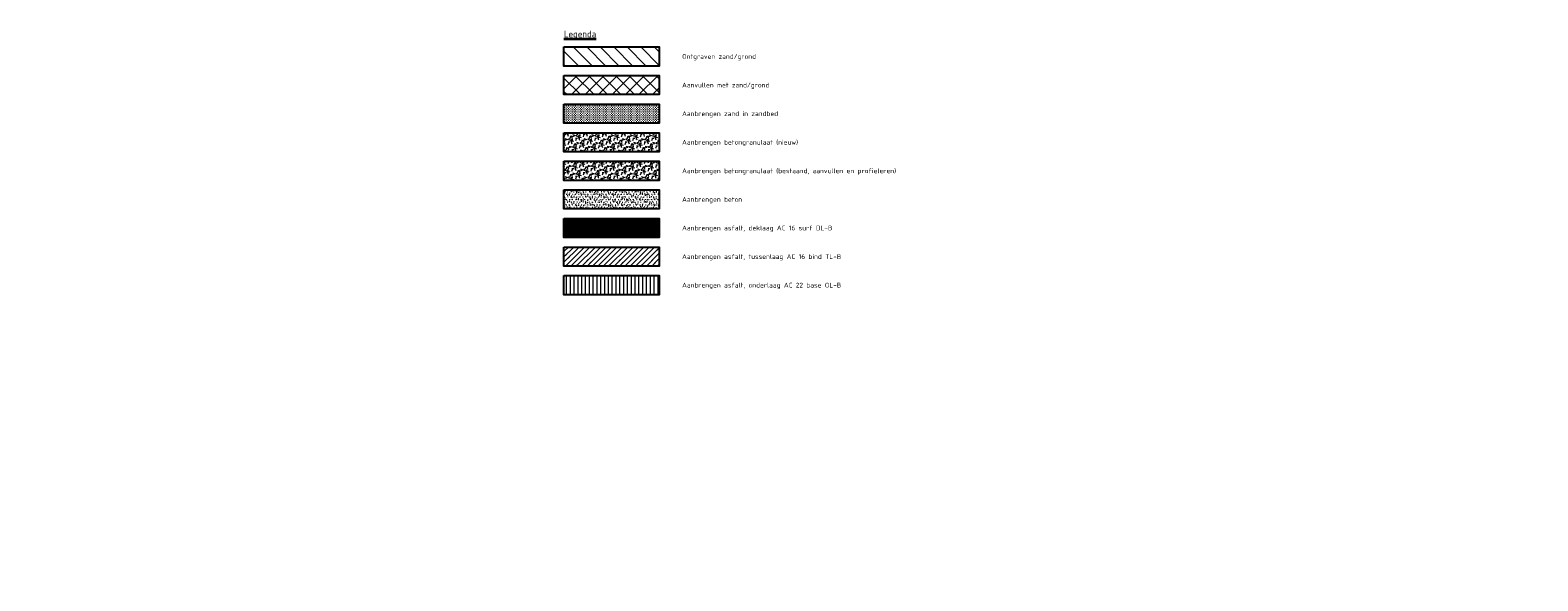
# Model space of a CAD drawing. Header units: metres. Extents: x 2162321 to 2882343, y 1364975 to 1365021.
# Tile 16 of 16: x 2162369 to 2162409, y 1365006 to 1365020. Entities that reach past the tile are written whole.
import ezdxf
from ezdxf import colors
from ezdxf.entities.mleader import LeaderData, LeaderLine
from ezdxf.enums import TextEntityAlignment as Align
from ezdxf.math import Vec2, Vec3

# ---------------------------------------------------------------- set-up
doc = ezdxf.new("R2010")
doc.units = ezdxf.units.M
for name, color, linetype, lineweight in [('B-WE-VH-FUNDERING_GRANULAAT-AD-50', 253, 'Continuous', 18), ('N-WE-GW-GROND_ONTGRAVEN-AD-100', 7, 'Continuous', 18), ('N-WE-GW-GROND_ZAND_CUNETZAND-AD-100', 50, 'Continuous', 18), ('N-WE-VH-FUNDERING_GRANULAAT-AD-50', 7, 'Continuous', 18), ('N-WE-VH-VERHARDING_ASFALT_DEKLAAG-AD-50', 7, 'Continuous', 18), ('N-WE-VH-VERHARDING_ASFALT_ONDERLAAG-AD-50', 7, 'Continuous', 18), ('N-WE-VH-VERHARDING_ASFALT_TUSSENLAAG-AD-50', 7, 'Continuous', 18), ('N-WE-VH-VERHARDING_BETON-AD-100', 7, 'Continuous', 18), ('X-XX-AL-T25', 7, 'Continuous', 25), ('X-XX-AL-T35', 2, 'Continuous', 35)]:
    doc.layers.add(name, color=color, linetype=linetype, lineweight=lineweight)
doc.styles.add('NLCS-ISO-M50-T25', font='NLCS-ISO.ttf', dxfattribs={"height": 0.125})
doc.styles.add('NLCS-ISO-M50-T35', font='NLCS-ISO.ttf', dxfattribs={"height": 0.175})
pattern_1 = [(0, (0.0125, 0.0375), (0.2, 0.1), [0.05, -0.45]), (18.43495, (0.0375, -0.0625), (0.19999998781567, 0.10000023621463), [0.079057, -1.502082]), (71.56505, (0.0125, 0.0375), (0.150000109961, -0.050000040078), [0.079057, -0.079057]), (90, (0.0375, -0.0625), (-0.1, 0.2), [0.05, -0.45]), (108.43495, (0.0625, 0.0375), (-0.10000023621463, 0.19999998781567), [0.079057, -1.502082]), (161.56505, (-0.0375, 0.0125), (0.050000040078, 0.150000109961), [0.079057, -0.079057]), (180, (-0.0125, -0.0375), (-0.2, -0.1), [0.05, -0.45]), (198.43495, (-0.0375, 0.0625), (-0.19999998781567, -0.10000023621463), [0.079057, -1.502082]), (270, (-0.0375, 0.0625), (0.1, -0.2), [0.05, -0.45]), (288.43495, (-0.0625, -0.0375), (0.10000023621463, -0.19999998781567), [0.079057, -1.502082])]

# ---------------------------------------------------------------- blocks, each defined once
blk = doc.blocks.new('_Dot')
at = {"color": 0, "linetype": 'ByBlock', "lineweight": -2}
blk.add_line((-0.5, 0), (-1, 0), dxfattribs=at)
at = {"color": 0, "linetype": 'ByBlock', "const_width": 0.5}
blk.add_lwpolyline([(-0.25, 0, 1), (0.25, 0, 1)], format="xyb", close=True, dxfattribs=at)

msp = doc.modelspace()

# ---------------------------------------------------------------- hatches: boundary and pattern name
at = {"layer": 'B-WE-VH-FUNDERING_GRANULAAT-AD-50'}
h = msp.add_hatch(dxfattribs=at)
h.set_pattern_fill('AVH-FUNDERING_GRANULAAT_BETON-SOD', color=256, scale=0.05, pattern_type=2)
h.set_pattern_definition(pattern_1)
h.paths.add_polyline_path([(2162385.631, 1365016.862), (2162383.131, 1365016.862), (2162383.131, 1365016.362), (2162385.631, 1365016.362)])
at = {"layer": 'N-WE-GW-GROND_ONTGRAVEN-AD-100'}
h = msp.add_hatch(dxfattribs=at)
h.set_pattern_fill('AGW-WERK_ONTGRAVEN-SO', color=256, scale=0.05, pattern_type=2)
h.set_pattern_definition([(135, (0, 0), (-0.176776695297, -0.176776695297), [])])
h.paths.add_polyline_path([(2162385.631, 1365019.862), (2162383.131, 1365019.862), (2162383.131, 1365019.362), (2162385.631, 1365019.362)])
h = msp.add_hatch(dxfattribs=at)
h.set_pattern_fill('AGW-WERK_ONTGRAVEN_AANVULLEN-SO', color=256, scale=0.05, pattern_type=2)
h.set_pattern_definition([(135, (0, 0), (-0.176776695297, -0.176776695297), []), (45, (0, 0), (-0.176776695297, 0.176776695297), [])])
h.paths.add_polyline_path([(2162385.631, 1365019.112), (2162383.131, 1365019.112), (2162383.131, 1365018.612), (2162385.631, 1365018.612)])
at = {"layer": 'N-WE-GW-GROND_ZAND_CUNETZAND-AD-100'}
h = msp.add_hatch(dxfattribs=at)
h.set_pattern_fill('AGW-GROND_ZAND_CUNETZAND-SOD', color=256, scale=0.05, pattern_type=2)
h.set_pattern_definition([(0, (0, 0), (0.03125, 0.03125), [0, -0.0625])])
h.paths.add_polyline_path([(2162385.631, 1365018.362), (2162383.131, 1365018.362), (2162383.131, 1365017.862), (2162385.631, 1365017.862)])
at = {"layer": 'N-WE-VH-FUNDERING_GRANULAAT-AD-50'}
h = msp.add_hatch(dxfattribs=at)
h.set_pattern_fill('AVH-FUNDERING_GRANULAAT_BETON-SOD', color=256, scale=0.05, pattern_type=2)
h.set_pattern_definition(pattern_1)
h.paths.add_polyline_path([(2162385.631, 1365017.612), (2162383.131, 1365017.612), (2162383.131, 1365017.112), (2162385.631, 1365017.112)])
at = {"layer": 'N-WE-VH-VERHARDING_ASFALT_DEKLAAG-AD-50'}
h = msp.add_hatch(dxfattribs=at)
h.set_pattern_fill('AVH-ASFALT_LAAG1-SOD', color=256, scale=0.05, pattern_type=2)
h.set_pattern_definition([(60, (0, 0.75), (-0.02598076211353, 0.015), []), (120, (0, 0.75), (-0.02598076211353, -0.015), [])])
h.paths.add_polyline_path([(2162385.631, 1365015.362), (2162383.131, 1365015.362), (2162383.131, 1365014.862), (2162385.631, 1365014.862)])
at = {"layer": 'N-WE-VH-VERHARDING_ASFALT_ONDERLAAG-AD-50'}
h = msp.add_hatch(dxfattribs=at)
h.set_pattern_fill('AVH-ASFALT_LAAG3-SOD', color=256, scale=0.05, pattern_type=2)
h.set_pattern_definition([(90, (0, 0.75), (-0.1, 6e-18), [])])
h.paths.add_polyline_path([(2162385.631, 1365013.862), (2162383.131, 1365013.862), (2162383.131, 1365013.362), (2162385.631, 1365013.362)])
at = {"layer": 'N-WE-VH-VERHARDING_ASFALT_TUSSENLAAG-AD-50'}
h = msp.add_hatch(dxfattribs=at)
h.set_pattern_fill('AVH-ASFALT_LAAG2-SOD', color=256, scale=0.05, pattern_type=2)
h.set_pattern_definition([(45, (0, 0.75), (-0.0707106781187, 0.0707106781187), []), (45, (0.003, 0.75), (-0.0707106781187, 0.0707106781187), [0.05, -0.25])])
h.paths.add_polyline_path([(2162385.631, 1365014.612), (2162383.131, 1365014.612), (2162383.131, 1365014.112), (2162385.631, 1365014.112)])
at = {"layer": 'N-WE-VH-VERHARDING_BETON-AD-100'}
h = msp.add_hatch(dxfattribs=at)
h.set_pattern_fill('AVH-BETON-SO', color=256, scale=0.04, pattern_type=2)
h.set_pattern_definition([(45, (0.04, 0.79), (0, 0.169705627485), [0.0056568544, -0.082024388, 0, -0.082024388]), (45, (0.04924, 0.78617), (0, 0.169705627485), [0.0056568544, -0.082024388, 0, -0.082024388]), (337.5, (0.044, 0.794), (-9.8e-11, -0.169705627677), [0.01, -0.059943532, 0, -0.05983532]), (337.5, (0.04, 0.79), (-9.8e-11, -0.169705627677), [0.01, -0.059943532, 0, -0.05983532]), (60, (0, 0.75), (-0.0799999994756, 0.138564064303), [0.0075, -0.07625, 0, -0.07625]), (120, (0, 0.75), (-0.1599999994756, 3.03e-10), [0.0075, -0.07625, 0, -0.07625]), (0, (-0.00375, 0.7565), (0.08, 0.138564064), [0.0075, -0.07625, 0, -0.07625])])
h.paths.add_polyline_path([(2162385.631, 1365016.112), (2162383.131, 1365016.112), (2162383.131, 1365015.612), (2162385.631, 1365015.612)])

# ---------------------------------------------------------------- linework, layer by layer
for points in [[(2162383.131, 1365019.862), (2162385.631, 1365019.862), (2162385.631, 1365019.362), (2162383.131, 1365019.362)], [(2162383.131, 1365019.112), (2162385.631, 1365019.112), (2162385.631, 1365018.612), (2162383.131, 1365018.612)], [(2162383.131, 1365018.362), (2162385.631, 1365018.362), (2162385.631, 1365017.862), (2162383.131, 1365017.862)], [(2162383.131, 1365017.612), (2162385.631, 1365017.612), (2162385.631, 1365017.112), (2162383.131, 1365017.112)], [(2162383.131, 1365016.862), (2162385.631, 1365016.862), (2162385.631, 1365016.362), (2162383.131, 1365016.362)], [(2162383.131, 1365016.112), (2162385.631, 1365016.112), (2162385.631, 1365015.612), (2162383.131, 1365015.612)], [(2162383.131, 1365015.362), (2162385.631, 1365015.362), (2162385.631, 1365014.862), (2162383.131, 1365014.862)], [(2162383.131, 1365014.612), (2162385.631, 1365014.612), (2162385.631, 1365014.112), (2162383.131, 1365014.112)], [(2162383.131, 1365013.862), (2162385.631, 1365013.862), (2162385.631, 1365013.362), (2162383.131, 1365013.362)]]:
    msp.add_lwpolyline(points, close=True)

# ---------------------------------------------------------------- texts
at = {"layer": 'X-XX-AL-T25', "style": 'NLCS-ISO-M50-T25'}
for s, p in [('Ontgraven zand/grond', (2162386.231, 1365019.612)), ('Aanvullen met zand/grond', (2162386.231, 1365018.862)), ('Aanbrengen zand in zandbed', (2162386.231, 1365018.112)), ('Aanbrengen betongranulaat (nieuw)', (2162386.231, 1365017.362)), ('Aanbrengen betongranulaat (bestaand, aanvullen en profieleren)', (2162386.231, 1365016.612)), ('Aanbrengen beton', (2162386.231, 1365015.862)), ('Aanbrengen asfalt, deklaag AC 16 surf DL-B ', (2162386.231, 1365015.112)), ('Aanbrengen asfalt, tussenlaag AC 16 bind TL-B ', (2162386.231, 1365014.362)), ('Aanbrengen asfalt, onderlaag AC 22 base OL-B', (2162386.231, 1365013.612))]:
    msp.add_text(s, height=0.125, dxfattribs=at).set_placement(p, align=Align.MIDDLE_LEFT)
at = {"layer": 'X-XX-AL-T35', "style": 'NLCS-ISO-M50-T35'}
msp.add_text('%%ULegenda', height=0.175, dxfattribs=at).set_placement((2162383.131, 1365020.112))

# ---------------------------------------------------------------- leaders
at = {"layer": 'X-XX-AL-T25'}
ml = msp.add_multileader_mtext('Standard', dxfattribs=at)
ml.set_content('Geleidemarkering met PMMA \\Pop elementenverharding ', color=256, style='NLCS-ISO-M50-T25')
ml.set_leader_properties(color=256, linetype='ByLayer', lineweight=-1)
ml.set_arrow_properties(name='DOT')
ml.build(insert=Vec2(0, 0))
ml.multileader.update_dxf_attribs({"text_left_attachment_type": 5, "text_right_attachment_type": 5, "dogleg_length": 0.125, "arrow_head_size": 0.05})
ctx = ml.context
ctx.base_point, ctx.char_height, ctx.arrow_head_size, ctx.landing_gap_size, ctx.plane_origin = Vec3(2162342.496, 1365007.661), 0.125, 0.05, 0.045, Vec3(2162346.05, 1365004.82)
ctx.left_attachment, ctx.right_attachment = 5, 5
notes = []
notes.append((ctx, [(1, (1, 1, 0), (2162344.824, 1365007.661), (-1, 0), 0.125, [(1, [(2162345.317, 1365005.892), (2162345.017, 1365005.885)], 0, [])])]))
ctx.mtext.insert, ctx.mtext.width, ctx.mtext.defined_height, ctx.mtext.flow_direction = Vec3(2162342.541, 1365008.032), 720000, 153283.661, 5
ml = msp.add_multileader_mtext('Standard', dxfattribs=at)
ml.set_content('{\\C256;Bushaltetegels zwart-wit\\P300x300x70mm }', color=256, style='NLCS-ISO-M50-T25')
ml.set_leader_properties(color=256, linetype='ByLayer', lineweight=-1)
ml.set_arrow_properties(name='DOT')
ml.build(insert=Vec2(0, 0))
ml.multileader.update_dxf_attribs({"text_left_attachment_type": 5, "text_right_attachment_type": 5, "dogleg_length": 0.125, "arrow_head_size": 0.05})
ctx = ml.context
ctx.base_point, ctx.char_height, ctx.arrow_head_size, ctx.landing_gap_size, ctx.plane_origin = Vec3(2162342.496, 1365007.161), 0.125, 0.05, 0.045, Vec3(2162345.026, 1365004.326)
ctx.left_attachment, ctx.right_attachment = 5, 5
notes.append((ctx, [(0, (1, 1, 0), (2162344.649, 1365007.161), (-1, 0), 0.125, [(0, [(2162344.718, 1365005.879)], 0, [])])]))
ctx.mtext.insert, ctx.mtext.width, ctx.mtext.defined_height, ctx.mtext.flow_direction = Vec3(2162342.541, 1365007.519), 720000, 153283.661, 5
for ctx, leaders in notes:
    for number, flags, end, landing, length, lines in leaders:
        leader = LeaderData()
        leader.index, (leader.has_last_leader_line, leader.has_dogleg_vector, leader.attachment_direction) = number, flags
        leader.last_leader_point, leader.dogleg_vector, leader.dogleg_length = Vec3(end), Vec3(landing), length
        for number, points, colour, breaks in lines:
            line = LeaderLine()
            line.index, line.vertices, line.color, line.breaks = number, Vec3.list(points), colors.encode_raw_color(colour), breaks
            leader.lines.append(line)
        ctx.leaders.append(leader)

doc.saveas('drawing.dxf')
